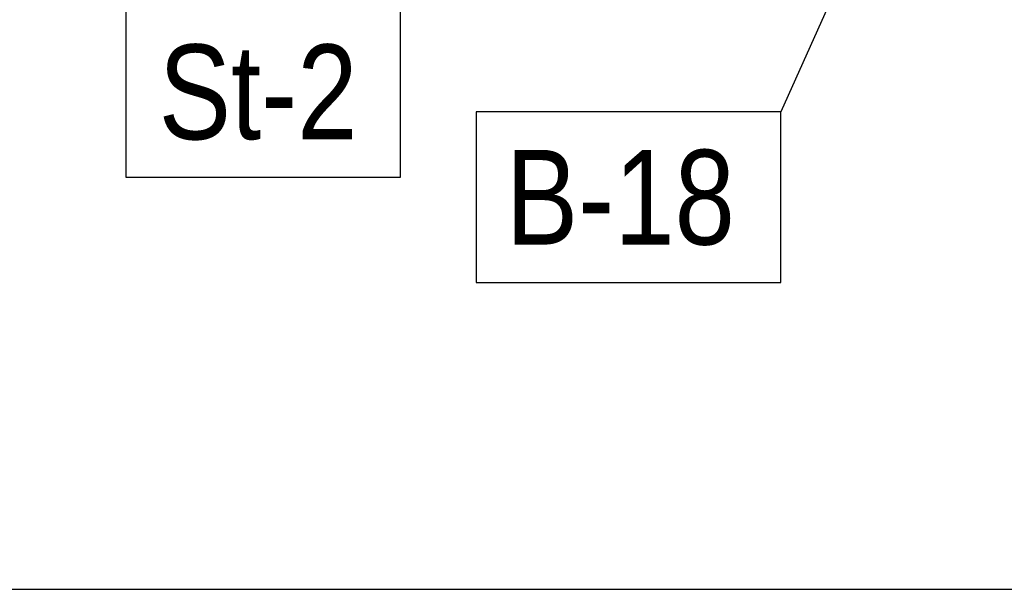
# Model space of a CAD drawing. Header units: millimetres. Extents: x -484 to 16958, y -454 to 3567.
# Tile 9 of 26: x 7269 to 8570, y 316 to 1067. Entities that reach past the tile are written whole.
import ezdxf

# ---------------------------------------------------------------- set-up
doc = ezdxf.new("R2010")
doc.units = ezdxf.units.MM
doc.layers.add('AS_Sciany betonowe', color=252, linetype='Continuous')
doc.styles.add('Arial Narrow', font='ARIALN.TTF', dxfattribs={"height": 5})

msp = doc.modelspace()

# ---------------------------------------------------------------- linework, layer by layer
at = {"color": 7}
msp.add_line((8393.2, 1211.3), (8274.4, 945.6), dxfattribs=at)
for points in [[(7409.4, 859.6), (7772, 859.6), (7772, 1084.6), (7409.4, 1084.6), (7409.4, 859.6)], [(7872, 720.6), (8274.4, 720.6), (8274.4, 945.6), (7872, 945.6), (7872, 720.6)]]:
    msp.add_lwpolyline(points, dxfattribs=at)
at = {"layer": 'AS_Sciany betonowe', "color": 145, "linetype": 'Continuous', "ltscale": 0.25}
msp.add_line((2330.8, 315.6), (13789.1, 315.6), dxfattribs=at)

# ---------------------------------------------------------------- texts
at = {"color": 7, "style": 'Arial Narrow'}
for s, p in [('St-2', (7452.9, 909.6)), ('B-18', (7911.4, 770.6))]:
    msp.add_text(s, height=125, dxfattribs=at).set_placement(p)

doc.saveas('drawing.dxf')
